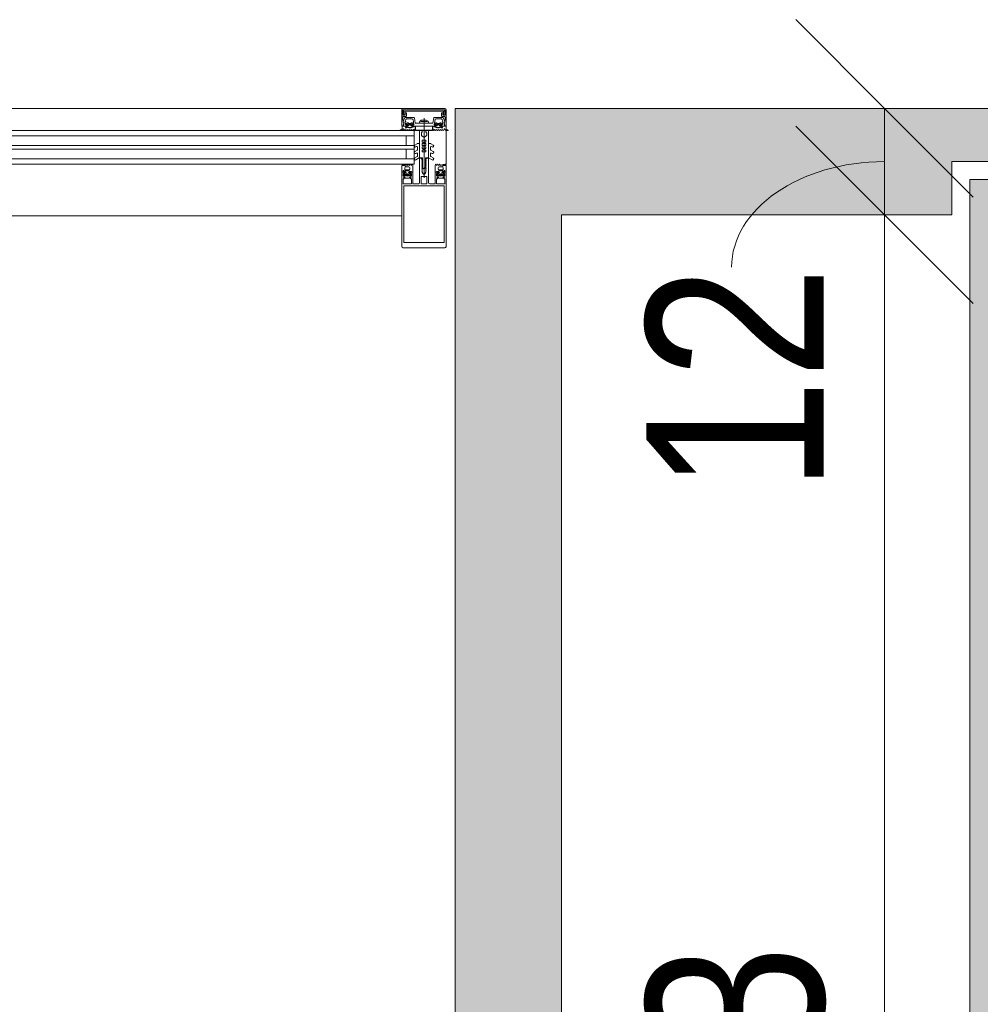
# Model space of a CAD drawing. Header units: centimetres. Extents: x -1737 to 22393, y -8842 to 3838.
# Tile 44 of 65: x -422 to -313, y 1022 to 1133. Entities that reach past the tile are written whole.
import ezdxf

# ---------------------------------------------------------------- set-up
doc = ezdxf.new("R2010")
doc.units = ezdxf.units.CM
for name, color, linetype, lineweight in [('A-ANNO-DIMS', 211, 'Continuous', 13), ('A-ANNO-DIMS-100', 211, 'Continuous', 13), ('A-DETL-GENF', 92, 'Continuous', 9), ('A-GLAZ-CURT', 52, 'Continuous', 13), ('A-GLAZ-CWMG', 51, 'Continuous', 13), ('A-WALL', 113, 'Continuous', 13), ('A-WALL-PATT', 111, 'Continuous', 13)]:
    doc.layers.add(name, color=color, linetype=linetype, lineweight=lineweight)
doc.styles.add('Arial Narrow_2', font='ARIALN.TTF', dxfattribs={"height": 20})
doc.dimstyles.new('Diagonal_1_100__0__wewnętrzne', dxfattribs={"dimscale": 30.48, "dimtxt": 20.468619, "dimasz": 0.656168, "dimexe": 0.164042, "dimexo": 0.0625, "dimgap": 0.032808, "dimtad": 1, "dimdec": 0, "dimdsep": 46, "dimtxsty": 'Arial Narrow_2', "dimblk1": 'OBLIQUE', "dimblk2": 'OBLIQUE', "dimsah": 1, "dimcen": 0.09, "dimazin": 0, "dimtfac": 1, "dimtdec": 4, "dimtix": 1, "dimtmove": 0, "dimatfit": 3, "dimfxl": 0, "dimtvp": 1, "dimtolj": 1, "dimtzin": 0, "dimarcsym": 0})
doc.dimstyles.new('Diagonal_1_100__0__wewnętrzne_1', dxfattribs={"dimscale": 30.48, "dimtxt": 20.468619, "dimasz": 0.656168, "dimexe": 0.164042, "dimexo": 0.0625, "dimgap": 0.032808, "dimtad": 1, "dimdec": 0, "dimdsep": 46, "dimtxsty": 'Arial Narrow_2', "dimblk1": 'OBLIQUE', "dimblk2": 'OBLIQUE', "dimsah": 1, "dimcen": 0.09, "dimazin": 0, "dimtfac": 1, "dimtdec": 4, "dimtix": 1, "dimtmove": 1, "dimatfit": 3, "dimfxl": 0, "dimtvp": 1, "dimtolj": 1, "dimtzin": 0, "dimarcsym": 0})

# ---------------------------------------------------------------- blocks, each defined once
blk = doc.blocks.new('Schueco_FWS-Glazing - SI_38mm_TripGlz-2506755-3_piętro I __3_90 m_ - stan projektowany')
at = {"layer": 'A-GLAZ-CURT', "lineweight": 9}
for p, q in [((90.9, 0), (-90.9, 0)), ((90.9, -3.8), (90.9, 0)), ((-90.9, -3.8), (90.9, -3.8))]:
    blk.add_line(p, q, dxfattribs=at)
at = {"layer": 'A-GLAZ-CURT'}
for p, q in [((-90.9, -0.6), (90.9, -0.6)), ((90, -0.6), (90, -1.7)), ((-90.9, -1.7), (90.9, -1.7)), ((-90.9, -2.1), (90.9, -2.1)), ((90, -2.1), (90, -3.2)), ((-90.9, -3.2), (90.9, -3.2))]:
    blk.add_line(p, q, dxfattribs=at)
blk = doc.blocks.new('Rectangular Mullion - Schueco_FWS-50-SI_Tran_CovCap-20mm_Tran-55mm-2308451-3_piętro I __3_90 m_ - stan projektowany')
at = {"layer": 'A-GLAZ-CWMG', "lineweight": 9}
for p, q in [((-378.63, 1123.33), (-557.63, 1123.33)), ((-378.63, 1120.84), (-557.63, 1120.84)), ((-373.63, 1120.83), (-373.63, 1117.03)), ((-557.63, 1111.23), (-378.63, 1111.23))]:
    blk.add_line(p, q, dxfattribs=at)
blk = doc.blocks.new('Rectangular Mullion - SI_CovCap-20mm_Mull-85mm-V15-3_piętro I __3_90 m_ - stan projektowany')
at = {"layer": 'A-DETL-GENF'}
for p, q in [((-2.5, 13.05), (-2.5, 11.67)), ((2.35, 13.2), (-2.35, 13.2)), ((2.5, 11.67), (2.5, 13.05)), ((-2.5, 12.2), (-2.5, 6.54)), ((-2.29, 12.14), (-2.29, 6.54)), ((2.29, 12.2), (2.29, 6.54)), ((2.5, 12.2), (2.5, 6.54)), ((-1.26, 5.95), (-1.26, 4.74)), ((-0.5, 3.15), (-0.5, 5.85)), ((-0.32, 5.21), (-0.32, 5.95)), ((-0.27, 6), (0.27, 6)), ((0.32, 5.95), (0.32, 5.21)), ((0.5, 5.85), (0.5, 3.15)), ((1.26, 4.74), (1.26, 5.95)), ((-2.23, 4.68), (-2.29, 4.68)), ((-2.29, 4.62), (-2.16, 4.62)), ((-2.18, 5.05), (-2.26, 4.95)), ((-2.23, 4.56), (-2.26, 4.51)), ((-2.22, 5.23), (-2.12, 5.34)), ((-2.12, 4.89), (-2.12, 4.77)), ((-2.11, 4.56), (-2.11, 4.58)), ((-1.95, 4.94), (-2.07, 4.94)), ((-2.07, 4.72), (-2.04, 4.72)), ((-2.05, 4.55), (-2.07, 4.54)), ((-1.7, 4.44), (-2.06, 4.44)), ((-2.05, 5.37), (-1.71, 5.37)), ((-2.02, 4.73), (-1.92, 4.89)), ((-1.76, 5), (-2, 5)), ((-2, 4.52), (-2, 4.53)), ((-1.93, 4.52), (-1.95, 4.51)), ((-1.88, 4.5), (-1.88, 4.52)), ((-1.84, 4.89), (-1.74, 4.73)), ((-1.82, 4.52), (-1.83, 4.51)), ((-1.69, 4.94), (-1.81, 4.94)), ((-1.76, 4.52), (-1.77, 4.53)), ((-1.72, 4.72), (-1.69, 4.72)), ((-1.7, 4.56), (-1.71, 4.54)), ((-1.65, 4.57), (-1.66, 4.57)), ((-1.64, 5.34), (-1.54, 5.23)), ((-1.64, 4.77), (-1.64, 4.89)), ((-1.5, 4.95), (-1.58, 5.05)), ((-1.46, 4.68), (-1.53, 4.68)), ((0.27, 5.16), (-0.27, 5.16)), ((0, 5.33), (0, -1.39)), ((1.46, 4.68), (1.53, 4.68)), ((1.5, 4.95), (1.58, 5.05)), ((1.54, 5.23), (1.64, 5.34)), ((1.64, 4.77), (1.64, 4.89)), ((1.65, 4.57), (1.66, 4.57)), ((1.69, 4.94), (1.81, 4.94)), ((1.72, 4.72), (1.69, 4.72)), ((1.7, 4.56), (1.71, 4.54)), ((1.7, 4.44), (2.06, 4.44)), ((1.71, 5.37), (2.05, 5.37)), ((1.84, 4.89), (1.74, 4.73)), ((1.76, 5), (2, 5)), ((1.76, 4.52), (1.77, 4.53)), ((1.82, 4.52), (1.83, 4.51)), ((1.88, 4.5), (1.88, 4.52)), ((2.02, 4.73), (1.92, 4.89)), ((1.93, 4.52), (1.95, 4.51)), ((1.95, 4.94), (2.07, 4.94)), ((2, 4.52), (2, 4.53)), ((2.07, 4.72), (2.04, 4.72)), ((2.05, 4.55), (2.07, 4.54)), ((2.11, 4.56), (2.11, 4.58)), ((2.12, 5.34), (2.22, 5.23)), ((2.12, 4.89), (2.12, 4.77)), ((2.29, 4.62), (2.16, 4.62)), ((2.18, 5.05), (2.26, 4.95)), ((2.23, 4.68), (2.29, 4.68)), ((2.23, 4.56), (2.26, 4.51)), ((-2.48, 3.92), (-2.35, 3.92)), ((-2.48, 3.83), (-2.48, 3.82)), ((-2.36, 3.89), (-2.42, 3.89)), ((-2.31, 3.93), (-2.09, 4.03)), ((-2.16, 4.34), (-2.16, 4.19)), ((-2.06, 4.09), (-1.7, 4.09)), ((-1.84, 3.9), (-1.8, 3.81)), ((-1.74, 3.81), (-1.7, 3.9)), ((-1.62, 3.9), (-1.58, 3.81)), ((-1.6, 4.19), (-1.6, 4.34)), ((-1.52, 3.81), (-1.48, 3.9)), ((-1.4, 3.9), (-1.36, 3.81)), ((-0.21, 3.93), (-0.19, 3.94)), ((-0.19, 3.9), (-0.21, 3.91)), ((-0.18, 3.96), (-0.18, 4.1)), ((-0.08, 4.27), (-0.05, 4.29)), ((0.07, 4.27), (0.05, 4.29)), ((0.17, 3.96), (0.17, 4.1)), ((0.21, 3.93), (0.18, 3.94)), ((0.18, 3.9), (0.21, 3.91)), ((1.4, 3.9), (1.36, 3.81)), ((1.52, 3.81), (1.48, 3.9)), ((1.62, 3.9), (1.58, 3.81)), ((1.6, 4.19), (1.6, 4.34)), ((2.06, 4.09), (1.7, 4.09)), ((1.74, 3.81), (1.7, 3.9)), ((1.84, 3.9), (1.8, 3.81)), ((2.31, 3.93), (2.09, 4.03)), ((2.16, 4.34), (2.16, 4.19)), ((2.48, 3.92), (2.35, 3.92)), ((2.35, 3.89), (2.42, 3.89)), ((2.46, 3.8), (2.39, 3.8)), ((2.48, 3.83), (2.48, 3.82)), ((-0.78, 2.94), (-1.04, 3.09)), ((-0.78, 2.21), (-1.04, 2.36)), ((-0.91, 3.31), (-0.53, 3.08)), ((-0.91, 2.58), (-0.83, 2.53)), ((-0.75, 2.57), (-0.75, 2.9)), ((-0.5, 3.04), (-0.5, 1.52)), ((-0.35, 3.1), (-0.45, 3.1)), ((0.45, 3.1), (0.35, 3.1)), ((0.5, 3.04), (0.5, 1.52)), ((0.91, 3.31), (0.52, 3.08)), ((0.75, 2.57), (0.75, 2.9)), ((0.77, 2.94), (1.04, 3.09)), ((0.77, 2.21), (1.04, 2.36)), ((0.91, 2.58), (0.82, 2.53)), ((-0.76, 1.48), (-1.04, 1.64)), ((-0.91, 1.85), (-0.83, 1.8)), ((-0.75, 1.85), (-0.75, 2.17)), ((-0.55, 1.47), (-0.74, 1.47)), ((0.55, 1.47), (0.74, 1.47)), ((0.75, 1.85), (0.75, 2.17)), ((0.76, 1.48), (1.04, 1.64)), ((0.91, 1.85), (0.82, 1.8)), ((-0.3, 0.5), (-0.3, 0.29)), ((0.3, 0.5), (0.3, 0.29)), ((-2.6, 0), (-2.69, 0)), ((-2.34, -1.03), (-2.15, -1.46)), ((-2.18, -0.02), (-2.26, -0.17)), ((-2.06, -1.25), (-2.13, -1.09)), ((-2.07, -0.1), (-2.12, -0.02)), ((-1.88, -0.42), (-2.01, -0.42)), ((-2.01, -0.48), (-1.95, -0.48)), ((-1.96, -0.02), (-2, -0.1)), ((-1.98, -0.31), (-1.95, -0.36)), ((-1.98, -0.75), (-1.9, -0.85)), ((-1.85, -0.1), (-1.9, -0.02)), ((-1.84, -0.69), (-1.84, -0.57)), ((-1.83, -0.38), (-1.83, -0.36)), ((-1.74, -0.02), (-1.79, -0.1)), ((-1.79, -0.34), (-1.77, -0.35)), ((-1.79, -0.52), (-1.76, -0.52)), ((-1.67, -0.74), (-1.79, -0.74)), ((-1.74, -0.54), (-1.64, -0.7)), ((-1.72, -0.33), (-1.72, -0.32)), ((-1.72, -0.8), (-1.48, -0.8)), ((-1.63, -0.1), (-1.68, -0.02)), ((-1.67, -0.31), (-1.65, -0.32)), ((-1.6, -0.32), (-1.6, -0.3)), ((-1.52, -0.02), (-1.57, -0.1)), ((-1.56, -0.7), (-1.46, -0.54)), ((-1.55, -0.31), (-1.54, -0.32)), ((-1.41, -0.74), (-1.53, -0.74)), ((-1.49, -0.33), (-1.48, -0.32)), ((-1.41, -0.1), (-1.46, -0.02)), ((-1.44, -0.52), (-1.41, -0.52)), ((-1.43, -0.34), (-1.42, -0.36)), ((-1.38, -0.37), (-1.37, -0.37)), ((-1.36, -0.57), (-1.36, -0.69)), ((-1.3, -0.02), (-1.35, -0.1)), ((-1.3, -0.85), (-1.22, -0.75)), ((-1.25, -0.48), (-1.18, -0.48)), ((-1.2, -0.1), (-1.24, -0.02)), ((-1.07, -0.02), (-1.12, -0.1)), ((-1.09, -1.45), (-0.98, -0.84)), ((-0.95, -0.82), (-0.03, -0.82)), ((0.41, -1.04), (-0.41, -1.04)), ((0.02, -0.82), (0.95, -0.82)), ((0.98, -0.84), (1.09, -1.45)), ((1.07, -0.02), (1.12, -0.1)), ((1.25, -0.48), (1.18, -0.48)), ((1.2, -0.1), (1.24, -0.02)), ((1.3, -0.85), (1.22, -0.75)), ((1.3, -0.02), (1.35, -0.1)), ((1.36, -0.57), (1.36, -0.69)), ((1.38, -0.37), (1.37, -0.37)), ((1.41, -0.1), (1.46, -0.02)), ((1.44, -0.52), (1.41, -0.52)), ((1.41, -0.74), (1.53, -0.74)), ((1.43, -0.34), (1.42, -0.36)), ((1.56, -0.7), (1.46, -0.54)), ((1.49, -0.33), (1.48, -0.32)), ((1.72, -0.8), (1.48, -0.8)), ((1.52, -0.02), (1.57, -0.1)), ((1.55, -0.31), (1.54, -0.32)), ((1.6, -0.32), (1.6, -0.3)), ((1.63, -0.1), (1.68, -0.02)), ((1.74, -0.54), (1.64, -0.7)), ((1.67, -0.31), (1.65, -0.32)), ((1.67, -0.74), (1.79, -0.74)), ((1.72, -0.33), (1.72, -0.32)), ((1.74, -0.02), (1.79, -0.1)), ((1.79, -0.52), (1.76, -0.52)), ((1.79, -0.34), (1.77, -0.35)), ((1.83, -0.38), (1.83, -0.36)), ((1.84, -0.69), (1.84, -0.57)), ((1.85, -0.1), (1.9, -0.02)), ((1.88, -0.42), (2.01, -0.42)), ((1.98, -0.75), (1.9, -0.85)), ((1.98, -0.31), (1.95, -0.36)), ((2.01, -0.48), (1.95, -0.48)), ((1.96, -0.02), (2, -0.1)), ((2.13, -1.09), (2.06, -1.25)), ((2.07, -0.1), (2.12, -0.02)), ((2.15, -1.46), (2.34, -1.03)), ((2.18, -0.02), (2.26, -0.17)), ((2.6, 0), (2.69, 0)), ((-2.32, -1.59), (-2.04, -1.59)), ((2.13, -2.19), (-2.14, -2.19)), ((-2.1, -1.49), (-1.14, -1.49)), ((-1.34, -1.31), (-1.96, -1.31)), ((-0.22, -1.18), (0.23, -1.18)), ((1.14, -1.49), (2.1, -1.49)), ((1.96, -1.31), (1.34, -1.31)), ((2.04, -1.59), (2.32, -1.59)), ((2.35, -2.5), (-2.35, -2.5)), ((-2.13, -2.34), (2.12, -2.34))]:
    blk.add_line(p, q, dxfattribs=at)
at = {"layer": 'A-DETL-GENF', "flags": 128}
for points in [[(2.29, 11.67), (2.29, 12.62), (-2.29, 12.62), (-2.29, 11.67)], [(-1.91, 5.11), (-2.35, 5.11), (-2.35, 4.84), (-2.23, 4.84), (-2.23, 4.78), (-2.31, 4.7), (-2.5, 4.7), (-2.5, 6.38), (-2.5, 6.7)], [(2.29, 6.7), (2.29, 6.38), (2.29, 6.23), (1.12, 6.23), (-1.12, 6.23), (-2.29, 6.23), (-2.29, 6.38), (-2.29, 6.7)], [(2.5, 6.7), (2.5, 6.38), (2.5, 4.7), (2.31, 4.7), (2.23, 4.78), (2.23, 4.84), (2.35, 4.84), (2.35, 5.11), (1.9, 5.11)], [(-1.91, 6), (-2.35, 6), (-2.35, 5.43), (-2.23, 5.43), (-2.23, 5.37), (-2.29, 5.31)], [(-1.47, 5.31), (-1.53, 5.37), (-1.53, 5.43), (-1.41, 5.43), (-1.41, 6), (-1.86, 6)], [(-0.65, 6), (-1.12, 6), (-1.21, 6)], [(1.21, 6), (1.12, 6), (0.65, 6)], [(1.85, 6), (1.41, 6), (1.41, 5.43), (1.53, 5.43), (1.53, 5.37), (1.47, 5.31)], [(2.29, 5.31), (2.23, 5.37), (2.23, 5.43), (2.35, 5.43), (2.35, 6), (1.9, 6)], [(-2.35, 4.68), (-2.5, 4.68), (-2.5, 3.94)], [(-2.25, 4.91), (-2.2, 4.88), (-2.2, 4.87)], [(-1.31, 4.69), (-1.44, 4.69), (-1.53, 4.78), (-1.53, 4.84), (-1.41, 4.84), (-1.41, 5.11), (-1.86, 5.11)], [(-1.6, 4.62), (-1.47, 4.61), (-1.6, 4.61), (-1.6, 4.59)], [(-1.56, 4.87), (-1.56, 4.88), (-1.51, 4.91)], [(-1.3, 3.81), (-1.26, 3.89), (-1.26, 4.68), (-1.4, 4.68)], [(-0.09, 4.88), (-0.2, 4.68), (-0.2, 4.58), (-0.25, 4.55), (-0.2, 4.53), (-0.2, 4.4), (-0.25, 4.37), (-0.2, 4.35), (-0.2, 4.22), (-0.25, 4.19), (-0.2, 4.17), (-0.2, 4.04), (-0.25, 4.01), (-0.2, 3.99), (-0.2, 3.86), (-0.25, 3.83), (-0.2, 3.81), (-0.2, 3.68), (-0.25, 3.65), (-0.2, 3.63), (-0.2, 3.5), (-0.25, 3.47), (-0.2, 3.45), (-0.2, 3.32), (-0.25, 3.29), (-0.25, 3.2)], [(0.25, 3.2), (0.2, 3.23), (0.2, 3.35), (0.25, 3.38), (0.2, 3.41), (0.2, 3.53), (0.25, 3.56), (0.2, 3.59), (0.2, 3.71), (0.25, 3.74), (0.2, 3.77), (0.2, 3.89), (0.25, 3.92), (0.2, 3.95), (0.2, 4.07), (0.25, 4.1), (0.2, 4.13), (0.2, 4.25), (0.25, 4.28), (0.2, 4.31), (0.2, 4.43), (0.25, 4.46), (0.2, 4.49), (0.2, 4.68), (0.09, 4.88)], [(1.3, 3.81), (1.26, 3.89), (1.26, 4.68), (1.4, 4.68)], [(1.85, 5.11), (1.41, 5.11), (1.41, 4.84), (1.53, 4.84), (1.53, 4.78), (1.44, 4.69), (1.31, 4.69)], [(1.6, 4.62), (1.47, 4.61), (1.6, 4.61), (1.6, 4.59)], [(1.56, 4.87), (1.56, 4.88), (1.51, 4.91)], [(2.25, 4.91), (2.2, 4.88), (2.2, 4.87)], [(2.35, 4.68), (2.5, 4.68), (2.5, 3.94)], [(-0.2, 0.11), (-0.2, 0), (-0.5, 0), (-0.5, 3.07), (-0.18, 3.07), (-0.18, 3.88)], [(-0.26, 0.58), (0, 0.8), (0, 1.1), (-0.2, 1.1), (-0.2, 1.3), (-0.1, 1.3), (-0.1, 1.47), (-0.2, 1.47), (-0.2, 1.67), (0, 1.67), (0, 1.83), (-0.2, 1.83), (-0.2, 2.03), (-0.1, 2.03), (-0.1, 2.2), (-0.2, 2.2), (-0.2, 2.4), (0, 2.4), (0, 4.3), (0, 2.4), (0.2, 2.4), (0.2, 2.2), (0.1, 2.2), (0.1, 2.03), (0.2, 2.03), (0.2, 1.83), (0, 1.83), (0, 1.67), (0.2, 1.67), (0.2, 1.47), (0.1, 1.47), (0.1, 1.3), (0.2, 1.3), (0.2, 1.1), (0, 1.1), (0, 0.8), (0.26, 0.58)], [(0.2, 0.11), (0.2, 0), (0.5, 0), (0.5, 3.07), (0.17, 3.07), (0.17, 3.88)], [(-2.5, -2.35), (-2.5, -0.5), (-2.39, -0.5), (-2.27, -0.86)], [(-2.48, -0.21), (-2.48, -0.48), (-2.07, -0.48)], [(-2.34, -1), (-2.34, -1.11), (-2.37, -1.22), (-2.37, -1.54)], [(-2.06, -0.93), (-2.14, -0.64), (-1.95, -0.64), (-1.95, -0.58), (-2.03, -0.5), (-2.35, -0.5), (-2.25, -0.87)], [(-1.92, -0.67), (-1.92, -0.68), (-1.97, -0.71)], [(-1.2, -0.42), (-1.32, -0.42), (-1.32, -0.39), (-1.19, -0.41)], [(-1.23, -0.71), (-1.28, -0.68), (-1.28, -0.67)], [(1.24, -1.23), (1.14, -0.64), (1.25, -0.64), (1.25, -0.58), (1.17, -0.5), (-1.17, -0.5), (-1.25, -0.58), (-1.25, -0.64), (-1.14, -0.64), (-1.24, -1.23)], [(-1.12, -0.48), (-0.98, -0.48), (-0.98, -0.09), (-1.02, -0.02)], [(0.52, -0.97), (0.54, -0.82), (-0.54, -0.82), (-0.52, -0.97)], [(1.12, -0.48), (0.98, -0.48), (0.98, -0.09), (1.02, -0.02)], [(1.2, -0.42), (1.32, -0.42), (1.32, -0.39), (1.19, -0.41)], [(1.23, -0.71), (1.28, -0.68), (1.28, -0.67)], [(1.92, -0.67), (1.92, -0.68), (1.97, -0.71)], [(2.25, -0.87), (2.35, -0.5), (2.03, -0.5), (1.95, -0.58), (1.95, -0.64), (2.14, -0.64), (2.06, -0.93)], [(2.48, -0.21), (2.48, -0.48), (2.07, -0.48)], [(2.27, -0.86), (2.39, -0.5), (2.5, -0.5), (2.5, -2.35)], [(2.37, -1.54), (2.37, -1.22), (2.34, -1.11), (2.34, -1)], [(-1.99, -1.64), (-1.99, -1.99), (-2.12, -1.99), (-2.12, -1.72), (-2.37, -1.72), (-2.37, -2.35), (2.37, -2.35), (2.37, -1.72), (2.12, -1.72), (2.12, -1.99), (1.99, -1.99), (1.99, -1.64)], [(-2.18, -2.14), (-2.18, -1.78), (-2.32, -1.78), (-2.32, -2.14)], [(2.33, -2.14), (2.33, -1.78), (2.19, -1.78), (2.19, -2.14)]]:
    blk.add_lwpolyline(points, dxfattribs=at)
for points in [[(0.97, 0), (-0.97, 0), (-0.97, -0.04), (0.97, -0.04)], [(0.97, -0.04), (-0.97, -0.04), (-0.97, -0.49), (0.97, -0.49)]]:
    blk.add_lwpolyline(points, close=True, dxfattribs=at)
at = {"layer": 'A-DETL-GENF'}
for centre, radius, start, end in [((-2.35, 13.05), 0.15, 90, 180), ((2.35, 13.05), 0.15, 360, 90), ((-1.88, 5.99), 0.0256, 12.6804, 167.3196), ((-1.21, 5.95), 0.05, 90, 180), ((-0.65, 5.85), 0.15, 360, 90), ((-0.27, 5.95), 0.05, 90, 180), ((0.27, 5.95), 0.05, 0, 90), ((0.65, 5.85), 0.15, 90, 180), ((1.21, 5.95), 0.05, 0, 90), ((1.88, 5.99), 0.0256, 12.6804, 167.3196), ((-2.29, 4.55), 0.065, 89.9978, 269.9978), ((-2.32, 4.68), 0.03, 179.9978, 359.9978), ((-2.26, 5.27), 0.05, 135, 315), ((-2.29, 4.53), 0.04, 269.9978, 330.004), ((-2.24, 4.93), 0.03, 140.0081, 239.9928), ((-2.23, 4.71), 0.03, 270.903, 359.9793), ((-2.14, 4.51), 0.1, 90.8249, 149.9955), ((-1.9, 4.79), 0.314, 165.4957, 194.4999), ((-2.12, 5), 0.08, 22.6134, 140.0011), ((-2.16, 4.57), 0.05, 54.9199, 89.9978), ((-2.06, 4.34), 0.1, 89.9978, 179.9978), ((-2.14, 4.57), 0.0339, 3.0003, 90.8195), ((-1.88, 4.97), 0.44, 234.9199, 305.839), ((-2.05, 5.27), 0.1, 90, 135), ((-2.07, 4.89), 0.05, 89.9877, 180.0079), ((-2.07, 4.77), 0.05, 179.9875, 270.008), ((-2.08, 4.56), 0.0272, 183.0125, 299.9868), ((-2.03, 4.52), 0.0316, 18.0011, 119.9907), ((-2, 5.05), 0.05, 202.6202, 269.9974), ((-2.04, 4.75), 0.03, 269.9857, 330.0042), ((-1.97, 4.53), 0.03, 197.9969, 314.9972), ((-1.95, 4.91), 0.03, 329.9953, 90.0042), ((-1.91, 4.5), 0.0316, 32.9873, 135.0068), ((-1.88, 5.1), 0.0256, 12.6804, 167.3196), ((-1.85, 4.52), 0.03, 212.9992, 329.9975), ((-1.81, 4.91), 0.03, 89.9965, 209.9951), ((-1.79, 4.51), 0.0316, 48.0004, 149.9952), ((-1.76, 5.05), 0.05, 269.9966, 337.3769), ((-1.74, 4.54), 0.03, 227.9949, 345.0023), ((-1.72, 4.75), 0.03, 209.9928, 270.0084), ((-1.64, 5), 0.08, 40.0008, 157.375), ((-1.71, 5.27), 0.1, 45, 90), ((-1.67, 4.55), 0.03, 63.0009, 164.9963), ((-1.7, 4.34), 0.1, 359.9978, 89.9978), ((-1.69, 4.89), 0.05, 0.007, 89.9886), ((-1.69, 4.77), 0.05, 270.0068, 359.9887), ((-1.63, 4.59), 0.03, 243.0068, 359.9866), ((-1.6, 4.59), 0.03, 89.9978, 125.839), ((-1.86, 4.79), 0.314, 346.8002, 14.4808), ((-1.53, 4.71), 0.03, 166.8002, 269.9978), ((-1.5, 5.27), 0.05, 225, 45), ((-1.53, 4.93), 0.03, 299.9961, 40.0091), ((-1.48, 4.65), 0.033, 269.9978, 54.9077), ((-1.47, 4.66), 0.05, 269.9889, 352.8241), ((-1.4, 4.65), 0.03, 90.0008, 172.8093), ((-1.31, 4.74), 0.05, 270, 0), ((-0.27, 5.21), 0.05, 180, 270), ((0, 4.83), 0.1, 30, 150), ((0.27, 5.21), 0.05, 270, 0), ((1.31, 4.74), 0.05, 180, 270), ((1.4, 4.65), 0.03, 7.1907, 89.9992), ((1.47, 4.66), 0.05, 187.1759, 270.0111), ((1.5, 5.27), 0.05, 135, 315), ((1.48, 4.65), 0.033, 125.0923, 270.0022), ((1.52, 4.93), 0.03, 139.9909, 240.0039), ((1.53, 4.71), 0.03, 270.0022, 13.1998), ((1.86, 4.79), 0.314, 165.5192, 193.1998), ((1.64, 5), 0.08, 22.625, 139.9992), ((1.6, 4.59), 0.03, 54.161, 90.0022), ((1.63, 4.59), 0.03, 180.0134, 296.9932), ((1.7, 4.34), 0.1, 90.0022, 180.0022), ((1.88, 4.97), 0.44, 234.161, 305.0801), ((1.71, 5.27), 0.1, 90, 135), ((1.69, 4.89), 0.05, 90.0114, 179.993), ((1.69, 4.77), 0.05, 180.0113, 269.9932), ((1.67, 4.55), 0.03, 15.0037, 116.9991), ((1.74, 4.54), 0.03, 194.9977, 312.0051), ((1.76, 5.05), 0.05, 202.6231, 270.0034), ((1.72, 4.75), 0.03, 269.9916, 330.0072), ((1.79, 4.51), 0.0316, 30.0048, 131.9996), ((1.81, 4.91), 0.03, 330.0049, 90.0035), ((1.85, 4.52), 0.03, 210.0025, 327.0008), ((1.88, 5.1), 0.0256, 12.6804, 167.3196), ((1.91, 4.5), 0.0316, 44.9932, 147.0127), ((1.95, 4.91), 0.03, 89.9958, 210.0047), ((1.97, 4.53), 0.03, 225.0028, 342.0031), ((2, 5.05), 0.05, 270.0026, 337.3798), ((2.03, 4.52), 0.0316, 60.0093, 161.9989), ((2.04, 4.75), 0.03, 209.9958, 270.0143), ((2.12, 5), 0.08, 39.9989, 157.3866), ((2.05, 5.27), 0.1, 45, 90), ((2.06, 4.34), 0.1, 0.0022, 90.0022), ((2.07, 4.89), 0.05, 359.9921, 90.0123), ((2.07, 4.77), 0.05, 269.992, 0.0125), ((2.08, 4.56), 0.0272, 240.0132, 356.9875), ((2.14, 4.57), 0.0339, 89.1805, 176.9997), ((2.16, 4.57), 0.05, 90.0022, 125.0801), ((2.14, 4.51), 0.1, 30.0045, 89.1751), ((1.9, 4.79), 0.314, 345.5001, 14.5043), ((2.23, 4.71), 0.03, 180.0207, 269.097), ((2.26, 5.27), 0.05, 225, 45), ((2.23, 4.93), 0.03, 300.0072, 39.9919), ((2.29, 4.53), 0.04, 209.996, 270.0022), ((2.32, 4.68), 0.03, 180.0022, 0.0022), ((2.29, 4.55), 0.065, 270.0022, 90.0022), ((-2.48, 3.94), 0.02, 180.0061, 269.9938), ((-2.42, 3.83), 0.06, 89.9876, 180.0101), ((-2.46, 3.82), 0.02, 179.9598, 270.0205), ((-2.39, 4.87), 1.07, 270.0066, 296.658), ((-2.36, 4.52), 0.63, 269.9981, 298.0699), ((-2.35, 4.02), 0.1, 270.0023, 293.9916), ((-2.06, 4.19), 0.1, 179.9978, 269.9978), ((-2.08, 3.99), 0.035, 298.0726, 113.9962), ((-1.89, 3.87), 0.051, 31.8047, 116.6592), ((-1.77, 3.83), 0.03, 209.9942, 330.0014), ((-1.7, 4.19), 0.1, 269.9978, 359.9978), ((-1.66, 3.88), 0.041, 29.9963, 149.9993), ((-1.55, 3.83), 0.03, 209.9942, 330.0014), ((-1.44, 3.88), 0.041, 30.003, 149.9925), ((-1.33, 3.83), 0.03, 209.9942, 330.0014), ((-0.21, 3.92), 0.01, 120.0303, 239.9802), ((-0.2, 3.96), 0.02, 300.0303, 360), ((-0.2, 3.88), 0.02, 360, 59.9802), ((0.02, 4.1), 0.2, 120, 180), ((0, 4.2), 0.1, 90, 120), ((0, 4.2), 0.1, 60, 90), ((-0.03, 4.1), 0.2, 360, 60), ((0.19, 3.96), 0.02, 180, 239.9697), ((0.19, 3.88), 0.02, 120.0198, 180), ((0.2, 3.92), 0.01, 300.0198, 59.9697), ((1.33, 3.83), 0.03, 209.9986, 330.0058), ((1.44, 3.88), 0.041, 30.0075, 149.997), ((1.55, 3.83), 0.03, 209.9986, 330.0058), ((1.7, 4.19), 0.1, 180.0022, 270.0022), ((1.66, 3.88), 0.041, 30.0007, 150.0037), ((1.77, 3.83), 0.03, 209.9986, 330.0058), ((1.89, 3.87), 0.051, 63.3408, 148.1953), ((2.39, 4.87), 1.07, 243.342, 270.0016), ((2.08, 3.99), 0.035, 66.0038, 241.9274), ((2.06, 4.19), 0.1, 270.0022, 0.0022), ((2.35, 4.52), 0.63, 241.9301, 270.0019), ((2.35, 4.02), 0.1, 246.0084, 269.9977), ((2.42, 3.83), 0.06, 359.9899, 90.0124), ((2.46, 3.82), 0.02, 269.9795, 0.0402), ((2.48, 3.94), 0.02, 270.0062, 359.9939), ((-0.98, 3.2), 0.125, 60, 240), ((-0.98, 2.47), 0.125, 60, 240), ((-0.8, 2.57), 0.05, 240, 360), ((-0.8, 2.9), 0.05, 360, 60), ((-0.55, 3.04), 0.05, 0, 60), ((-0.45, 3.15), 0.05, 180, 270), ((-0.35, 3.2), 0.1, 270, 0), ((0.35, 3.2), 0.1, 180, 270), ((0.45, 3.15), 0.05, 270, 360), ((0.55, 3.04), 0.05, 120, 180), ((0.8, 2.9), 0.05, 120, 180), ((0.8, 2.57), 0.05, 180, 300), ((0.97, 3.2), 0.125, 300, 120), ((0.97, 2.47), 0.125, 300, 120), ((-0.98, 1.74), 0.125, 60, 240), ((-0.8, 1.85), 0.05, 240, 0), ((-0.8, 2.17), 0.05, 0, 60), ((-0.74, 1.52), 0.05, 240, 270), ((-0.55, 1.52), 0.05, 270, 360), ((0.55, 1.52), 0.05, 180, 270), ((0.74, 1.52), 0.05, 270, 300), ((0.8, 2.17), 0.05, 120, 180), ((0.8, 1.85), 0.05, 180, 300), ((0.97, 1.74), 0.125, 300, 120), ((-0.2, 0.5), 0.1, 130, 180), ((-0.2, 0.29), 0.1, 180, 240), ((-0.3, 0.11), 0.1, 360, 60), ((0.3, 0.11), 0.1, 120, 180), ((0.2, 0.29), 0.1, 300, 360), ((0.2, 0.5), 0.1, 0, 50), ((-2.69, -0.03), 0.03, 89.9022, 261.6433), ((-2.73, -0.34), 0.286, 27.5921, 81.6433), ((-2.6, -0.2), 0.2, 80.4545, 89.9022), ((-2.61, -0.29), 0.291, 25.3637, 80.4545), ((-2.31, -0.14), 0.05, 205.3637, 330.1649), ((-2.29, -1.01), 0.06, 98.4417, 205), ((-2.27, -1), 0.07, 120.0064, 180), ((-2.34, -0.88), 0.07, 300.0064, 18), ((-2.31, -0.89), 0.06, 278.4417, 15), ((-2.15, -0.03), 0.03, 30.7154, 150.1649), ((-2.08, -1.06), 0.06, 108.8192, 205), ((-2.12, -0.95), 0.06, 288.8192, 15), ((-2.04, -0.08), 0.0417, 215.132, 324.868), ((-2.01, -0.35), 0.065, 90, 270), ((-2.04, -0.48), 0.03, 0, 180), ((-2.01, -0.33), 0.04, 29.9937, 90), ((-1.95, -0.73), 0.03, 120.0049, 219.9897), ((-1.93, -0.03), 0.03, 30.5887, 149.5346), ((-1.86, -0.31), 0.1, 210.0023, 269.1728), ((-1.95, -0.51), 0.03, 0.0185, 89.0948), ((-1.62, -0.59), 0.314, 165.4979, 194.5021), ((-1.84, -0.8), 0.08, 219.9967, 337.3844), ((-1.88, -0.37), 0.05, 270, 305.0779), ((-1.86, -0.37), 0.0339, 269.1783, 356.9975), ((-1.82, -0.08), 0.0415, 215.012, 324.988), ((-1.6, -0.77), 0.44, 54.1588, 125.0779), ((-1.79, -0.57), 0.05, 89.9897, 180.0103), ((-1.79, -0.69), 0.05, 179.9899, 270.0101), ((-1.8, -0.36), 0.0272, 60.011, 176.9853), ((-1.75, -0.32), 0.0316, 240.007, 341.9967), ((-1.76, -0.55), 0.03, 29.9936, 90.0121), ((-1.72, -0.85), 0.05, 90.0003, 157.3776), ((-1.71, -0.03), 0.03, 30.1448, 149.5346), ((-1.69, -0.33), 0.03, 45.0005, 162.0009), ((-1.67, -0.71), 0.03, 269.9936, 30.0024), ((-1.63, -0.3), 0.0316, 224.991, 327.0104), ((-1.6, -0.08), 0.043, 217.8436, 323.8234), ((-1.57, -0.32), 0.03, 30.0003, 146.9985), ((-1.53, -0.71), 0.03, 150.0027, 270.0013), ((-1.51, -0.31), 0.0316, 210.0026, 311.9974), ((-1.49, -0.03), 0.03, 30.3449, 149.5346), ((-1.46, -0.34), 0.03, 14.9955, 132.0028), ((-1.48, -0.85), 0.05, 22.6209, 90.0012), ((-1.44, -0.55), 0.03, 89.9893, 150.005), ((-1.36, -0.8), 0.08, 202.6228, 319.9969), ((-1.39, -0.35), 0.03, 195.0015, 296.9968), ((-1.38, -0.08), 0.0419, 215.4665, 324.6999), ((-1.41, -0.57), 0.05, 0.009, 89.991), ((-1.41, -0.69), 0.05, 270.0092, 359.9908), ((-1.35, -0.39), 0.03, 0.0112, 116.991), ((-1.32, -0.39), 0.03, 234.1588, 270), ((-1.27, -0.03), 0.03, 30.3446, 149.7685), ((-1.25, -0.51), 0.03, 90, 193.1975), ((-1.58, -0.59), 0.314, 345.517, 13.1975), ((-1.24, -0.73), 0.03, 319.9887, 60.0017), ((-1.16, -0.08), 0.0416, 206.9541, 331.568), ((-1.2, -0.45), 0.033, 305.0901, 90), ((-1.19, -0.46), 0.05, 7.1737, 90.0088), ((-1.12, -0.45), 0.03, 187.1885, 269.997), ((-1.05, -0.03), 0.03, 29.7965, 150.132), ((-0.95, -0.85), 0.03, 90, 170), ((-0.31, -0.92), 0.22, 193.9707, 242.728), ((0, -0.82), 0.0256, 12.6804, 167.3196), ((0.31, -0.92), 0.22, 297.2746, 346.0268), ((0.95, -0.85), 0.03, 10, 90), ((1.05, -0.03), 0.03, 29.868, 150.2035), ((1.16, -0.08), 0.0416, 208.432, 333.0459), ((1.12, -0.45), 0.03, 270.003, 352.8115), ((1.19, -0.46), 0.05, 89.9912, 172.8263), ((1.2, -0.45), 0.033, 90, 234.9099), ((1.24, -0.73), 0.03, 119.9983, 220.0113), ((1.27, -0.03), 0.03, 30.2315, 149.6554), ((1.25, -0.51), 0.03, 346.8025, 90), ((1.58, -0.59), 0.314, 166.8025, 194.483), ((1.36, -0.8), 0.08, 220.0031, 337.3772), ((1.35, -0.39), 0.03, 63.009, 179.9888), ((1.32, -0.39), 0.03, 270, 305.8412), ((1.6, -0.77), 0.44, 54.9221, 125.8412), ((1.38, -0.08), 0.0419, 215.3001, 324.5335), ((1.41, -0.57), 0.05, 90.009, 179.991), ((1.41, -0.69), 0.05, 180.0092, 269.9908), ((1.39, -0.35), 0.03, 243.0032, 344.9985), ((1.46, -0.34), 0.03, 47.9972, 165.0045), ((1.44, -0.55), 0.03, 29.995, 90.0107), ((1.48, -0.85), 0.05, 89.9988, 157.3791), ((1.49, -0.03), 0.03, 30.4654, 149.6551), ((1.51, -0.31), 0.0316, 228.0026, 329.9974), ((1.53, -0.71), 0.03, 269.9987, 29.9973), ((1.57, -0.32), 0.03, 33.0015, 149.9997), ((1.6, -0.08), 0.043, 216.1766, 322.1564), ((1.63, -0.3), 0.0316, 212.9896, 315.009), ((1.67, -0.71), 0.03, 149.9976, 270.0064), ((1.69, -0.33), 0.03, 17.9991, 134.9995), ((1.71, -0.03), 0.03, 30.4654, 149.8552), ((1.75, -0.32), 0.0316, 198.0033, 299.993), ((1.72, -0.85), 0.05, 22.6224, 89.9997), ((1.76, -0.55), 0.03, 89.9879, 150.0064), ((1.84, -0.8), 0.08, 202.6156, 320.0033), ((1.82, -0.08), 0.0415, 215.012, 324.988), ((1.8, -0.36), 0.0272, 3.0147, 119.989), ((1.79, -0.57), 0.05, 359.9897, 90.0103), ((1.79, -0.69), 0.05, 269.9899, 0.0101), ((1.86, -0.37), 0.0339, 183.0025, 270.8217), ((1.88, -0.37), 0.05, 234.9221, 270), ((1.86, -0.31), 0.1, 270.8272, 329.9977), ((1.93, -0.03), 0.03, 30.4654, 149.4113), ((1.95, -0.51), 0.03, 90.9052, 179.9815), ((1.62, -0.59), 0.314, 345.4979, 14.5021), ((1.95, -0.73), 0.03, 320.0103, 59.9951), ((2.01, -0.33), 0.04, 90, 150.0063), ((2.04, -0.08), 0.0417, 215.132, 324.868), ((2.01, -0.35), 0.065, 270, 90), ((2.04, -0.48), 0.03, 0, 180), ((2.12, -0.95), 0.06, 165, 251.1808), ((2.08, -1.06), 0.06, 335, 71.1808), ((2.15, -0.03), 0.03, 29.8351, 149.2846), ((2.31, -0.89), 0.06, 165, 261.5583), ((2.31, -0.14), 0.05, 209.8351, 334.6363), ((2.34, -0.88), 0.07, 162, 239.9983), ((2.27, -1), 0.07, 0, 59.9983), ((2.29, -1.01), 0.06, 335, 81.5583), ((2.61, -0.29), 0.291, 99.5455, 154.6363), ((2.73, -0.34), 0.286, 98.3567, 152.4079), ((2.6, -0.2), 0.2, 90.0978, 99.5455), ((2.69, -0.03), 0.03, 278.3567, 90.0978), ((-2.32, -1.54), 0.0512, 180.5709, 268.6482), ((-2.13, -2.14), 0.2, 179.9718, 270.0352), ((-2.14, -2.14), 0.0499, 179.8796, 270.0225), ((-2.1, -1.44), 0.05, 205, 270), ((-1.96, -1.21), 0.1, 205, 270), ((-2.04, -1.64), 0.05, 0, 90.0001), ((-1.34, -1.21), 0.1, 270, 350), ((-1.14, -1.44), 0.05, 270, 350), ((0, -0.29), 0.921, 243.7078, 255.8284), ((0, -0.29), 0.92, 284.1683, 296.293), ((1.14, -1.44), 0.05, 190, 270), ((1.34, -1.21), 0.1, 190, 270), ((1.96, -1.21), 0.1, 270, 335), ((2.04, -1.64), 0.05, 89.9981, 180.0017), ((2.1, -1.44), 0.05, 270, 335), ((2.12, -2.14), 0.2, 270.0295, 359.9723), ((2.13, -2.14), 0.0501, 270.0875, 359.9336), ((2.32, -1.54), 0.0498, 269.8262, 0.1735), ((-2.35, -2.35), 0.15, 179.9938, 270.0062), ((2.35, -2.35), 0.15, 270.0494, 359.9506)]:
    blk.add_arc(centre, radius, start, end, dxfattribs=at)
blk = doc.blocks.new('DIMBLOCK218-3_piętro I __3_90 m_ - stan projektowany')
at = {"layer": 'A-ANNO-DIMS-100', "transparency": 16777216}
for p, q in [((-324.22, 1111.33), (-334.22, 1121.33)), ((-329.22, 1111.33), (-319.22, 1111.33)), ((-324.22, 1111.33), (-329.22, 1111.33)), ((-324.22, 908.33), (-324.22, 1111.33)), ((-324.22, 1111.33), (-314.22, 1101.33)), ((-324.22, 908.33), (-334.22, 918.33)), ((-329.22, 908.33), (-319.22, 908.33)), ((-324.22, 908.33), (-329.22, 908.33)), ((-324.22, 908.33), (-314.22, 898.33))]:
    blk.add_line(p, q, dxfattribs=at)
at = {"layer": 'A-ANNO-DIMS-100', "color": 0, "transparency": 16777216, "insert": (-351.07, 990.82), "char_height": 20, "width": 45.6158, "attachment_point": 1, "rotation": 90, "line_spacing_factor": 0.974696, "style": 'Arial Narrow_2'}
blk.add_mtext('203', dxfattribs=at)
blk = doc.blocks.new('_Oblique')
at = {"color": 0, "linetype": 'ByBlock', "lineweight": -2}
blk.add_line((-0.5, -0.5), (0.5, 0.5), dxfattribs=at)
blk = doc.blocks.new('DIMBLOCK219-3_piętro I __3_90 m_ - stan projektowany')
at = {"layer": 'A-ANNO-DIMS-100', "transparency": 16777216}
for p, q in [((-324.22, 1123.33), (-334.22, 1133.33)), ((-329.22, 1123.33), (-319.22, 1123.33)), ((-324.22, 1123.33), (-329.22, 1123.33)), ((-324.22, 1111.33), (-324.22, 1123.33)), ((-324.22, 1123.33), (-314.22, 1113.33)), ((-324.22, 1111.33), (-334.22, 1121.33)), ((-329.22, 1111.33), (-319.22, 1111.33)), ((-324.22, 1111.33), (-329.22, 1111.33)), ((-324.22, 1111.33), (-314.22, 1101.33))]:
    blk.add_line(p, q, dxfattribs=at)
blk.add_ellipse((-324.22, 1105.42), major_axis=(-17.24, 0), ratio=0.690609, start_param=4.712389, end_param=6.283185, dxfattribs=at)
at = {"layer": 'A-ANNO-DIMS-100', "color": 0, "transparency": 16777216, "insert": (-351.07, 1080.07), "char_height": 20, "width": 30.4105, "attachment_point": 1, "rotation": 90, "line_spacing_factor": 0.974696, "style": 'Arial Narrow_2'}
blk.add_mtext('12', dxfattribs=at)

msp = doc.modelspace()

# ---------------------------------------------------------------- hatches: boundary and pattern name
at = {"layer": 'A-WALL-PATT'}
for points in [[(-372.62, 908.33), (-360.62, 908.33), (-360.62, 1123.33), (-372.62, 1123.33), (-372.62, 983.52)], [(-360.62, 1111.33), (-316.62, 1111.33), (-316.62, 1123.33), (-360.62, 1123.33)], [(-302.62, 917.33), (-302.62, 1115.33), (-314.62, 1115.33), (-314.62, 917.33)]]:
    msp.add_hatch(color=9, dxfattribs=at).paths.add_polyline_path(points, flags=0)
h = msp.add_hatch(color=9, dxfattribs=at)
h.paths.add_polyline_path([(-295.12, 1117.33), (-301.12, 1123.33), (-316.62, 1123.33), (-316.62, 1117.33), (-302.62, 1117.33)], flags=0)
h.paths.add_polyline_path([(-145.62, 1117.33), (-145.62, 1123.33), (-161.12, 1123.33), (-167.12, 1117.33), (-147.62, 1117.33)], flags=0)

# ---------------------------------------------------------------- linework, layer by layer
at = {"layer": 'A-WALL', "lineweight": 9}
for p, q in [((-372.62, 1123.33), (-372.62, 908.33)), ((-301.12, 1123.33), (-372.62, 1123.33)), ((-316.62, 1111.33), (-316.62, 1117.33)), ((-316.62, 1117.33), (-295.12, 1117.33)), ((-314.62, 1115.33), (-314.62, 905.33)), ((-293.12, 1115.33), (-314.62, 1115.33)), ((-360.62, 908.33), (-360.62, 1111.33)), ((-360.62, 1111.33), (-316.62, 1111.33))]:
    msp.add_line(p, q, dxfattribs=at)

# ---------------------------------------------------------------- block references
at = {"layer": 'A-GLAZ-CURT', "lineweight": 9}
msp.add_blockref('Schueco_FWS-Glazing - SI_38mm_TripGlz-2506755-3_piętro I __3_90 m_ - stan projektowany', (-468.13, 1120.83), dxfattribs=at)
at = {"layer": 'A-GLAZ-CWMG', "lineweight": 9}
msp.add_blockref('Rectangular Mullion - Schueco_FWS-50-SI_Tran_CovCap-20mm_Tran-55mm-2308451-3_piętro I __3_90 m_ - stan projektowany', (0, 0), dxfattribs=at)
at = {"layer": 'A-GLAZ-CWMG', "lineweight": 9, "extrusion": (0, 0, -1), "rotation": 180}
msp.add_blockref('Rectangular Mullion - SI_CovCap-20mm_Mull-85mm-V15-3_piętro I __3_90 m_ - stan projektowany', (376.13, 1120.83), dxfattribs=at)

# ---------------------------------------------------------------- dimensions: what is measured, and where the dimension line sits
at = {"layer": 'A-ANNO-DIMS'}
dim = msp.add_linear_dim(base=(-324.22, 1123.33), p1=(-329.22, 1111.33), p2=(-329.22, 1123.33), angle=90, dimstyle='Diagonal_1_100__0__wewnętrzne_1', override={"dimpost": '<>', "dimfxl": 12}, dxfattribs=at)
dim.commit()
dim.dimension.update_dxf_attribs({"geometry": 'DIMBLOCK219-3_piętro I __3_90 m_ - stan projektowany', "text_midpoint": (-337.73, 1095.28), "dimtype": 160, "text_rotation": 90})
dim = msp.add_linear_dim(base=(-324.22, 1111.33), p1=(-329.22, 908.33), p2=(-329.22, 1111.33), angle=90, dimstyle='Diagonal_1_100__0__wewnętrzne', override={"dimpost": '<>', "dimfxl": 203}, dxfattribs=at)
dim.commit()
dim.dimension.update_dxf_attribs({"geometry": 'DIMBLOCK218-3_piętro I __3_90 m_ - stan projektowany', "text_midpoint": (-335.43, 1009.83)})

doc.saveas('drawing.dxf')
